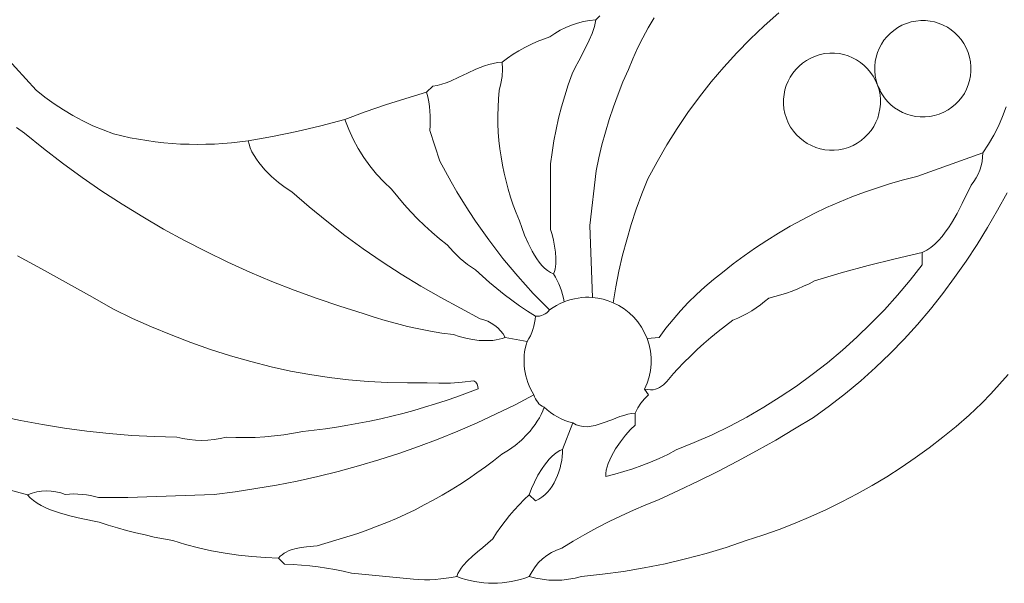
# Model space of a CAD drawing. Header units: inches. Extents: x 37.2 to 70.6, y 17.4 to 61.6.
# Tile 4 of 15: x 54.6 to 65.1, y 17.4 to 23.4. Entities that reach past the tile are written whole.
import ezdxf

# ---------------------------------------------------------------- set-up
doc = ezdxf.new("R2010")
doc.units = ezdxf.units.IN
doc.header["$MEASUREMENT"] = 0
doc.layers.add('10_CLOSED_AREAS', color=7, linetype='CONTINUOUS', lineweight=18)

msp = doc.modelspace()

# ---------------------------------------------------------------- linework, layer by layer
at = {"layer": '10_CLOSED_AREAS'}
for points in [[(61.37, 23.452), (61.306, 23.346), (61.246, 23.237), (61.19, 23.126), (61.139, 23.012), (61.092, 22.897), (61.034, 22.765), (60.981, 22.633), (60.932, 22.498), (60.887, 22.363), (60.846, 22.226), (60.808, 22.088), (60.775, 21.949), (60.746, 21.809), (60.678, 21.225), (60.708, 20.451), (60.765, 20.444), (60.821, 20.432), (60.876, 20.416), (60.93, 20.395), (60.958, 20.566), (60.991, 20.735), (61.03, 20.904), (61.074, 21.071), (61.123, 21.236), (61.177, 21.4), (61.237, 21.563), (61.302, 21.723), (61.4, 21.908), (61.505, 22.088), (61.615, 22.264), (61.732, 22.436), (61.855, 22.603), (61.983, 22.766), (62.117, 22.924), (62.257, 23.077), (62.402, 23.225), (62.552, 23.368), (62.707, 23.505)], [(62.707, 23.505), (62.552, 23.368), (62.402, 23.225), (62.257, 23.077), (62.117, 22.924), (61.983, 22.766), (61.855, 22.603), (61.732, 22.436), (61.615, 22.264), (61.505, 22.088), (61.4, 21.908), (61.302, 21.723), (61.237, 21.563), (61.177, 21.4), (61.123, 21.236), (61.074, 21.071), (61.03, 20.904), (60.991, 20.735), (60.958, 20.566), (60.93, 20.395), (60.991, 20.364), (61.048, 20.328), (61.102, 20.286), (61.15, 20.239), (61.194, 20.188), (61.233, 20.132), (61.266, 20.073), (61.293, 20.01), (61.422, 20.023), (61.496, 20.121), (61.573, 20.215), (61.653, 20.307), (61.736, 20.396), (61.823, 20.482), (61.913, 20.565), (62.006, 20.644), (62.102, 20.72), (62.218, 20.811), (62.336, 20.899), (62.456, 20.983), (62.578, 21.064), (62.703, 21.142), (62.83, 21.215), (62.958, 21.286), (63.089, 21.352), (63.221, 21.415), (63.355, 21.474), (63.491, 21.53), (63.628, 21.581), (63.767, 21.629), (63.907, 21.673), (64.048, 21.713), (64.191, 21.749), (64.899, 22.003), (64.96, 22.096), (65.016, 22.192), (65.067, 22.291), (65.111, 22.393), (65.15, 22.497)], [(54.397, 23.042), (54.731, 22.675), (54.825, 22.6), (54.923, 22.53), (55.023, 22.464), (55.126, 22.403), (55.231, 22.347), (55.34, 22.295), (55.45, 22.249), (55.563, 22.207), (55.651, 22.186), (55.741, 22.166), (55.83, 22.15), (55.92, 22.135), (56.01, 22.122), (56.101, 22.112), (56.191, 22.104), (56.282, 22.098), (56.373, 22.095), (56.464, 22.094), (56.555, 22.095), (56.646, 22.098), (56.737, 22.103), (56.828, 22.111), (56.918, 22.121), (57.009, 22.133), (57.271, 22.18), (57.531, 22.234), (57.79, 22.294), (58.048, 22.36), (58.264, 22.442), (58.483, 22.518), (58.703, 22.588), (58.925, 22.653), (58.992, 22.718), (59.04, 22.727), (59.087, 22.74), (59.134, 22.756), (59.18, 22.774), (59.272, 22.815), (59.363, 22.859), (59.454, 22.901), (59.5, 22.92), (59.546, 22.938), (59.593, 22.952), (59.64, 22.964), (59.688, 22.973), (59.736, 22.977), (59.795, 23.021), (59.855, 23.061), (59.917, 23.099), (59.98, 23.135), (60.045, 23.167), (60.112, 23.197), (60.179, 23.224), (60.248, 23.249), (60.303, 23.286), (60.361, 23.32), (60.421, 23.35), (60.482, 23.375), (60.546, 23.396), (60.61, 23.413), (60.676, 23.424), (60.743, 23.432), (60.787, 23.475)], [(60.787, 23.475), (60.743, 23.432), (60.736, 23.395), (60.727, 23.359), (60.702, 23.285), (60.671, 23.211), (60.636, 23.137), (60.559, 22.992), (60.522, 22.921), (60.488, 22.853), (60.446, 22.735), (60.408, 22.616), (60.374, 22.496), (60.343, 22.375), (60.316, 22.254), (60.292, 22.131), (60.273, 22.008), (60.257, 21.884), (60.257, 21.182), (60.273, 21.127), (60.288, 21.067), (60.3, 21.003), (60.31, 20.938), (60.314, 20.874), (60.313, 20.812), (60.31, 20.783), (60.304, 20.755), (60.297, 20.729), (60.288, 20.705), (60.309, 20.67), (60.328, 20.634), (60.345, 20.598), (60.361, 20.561), (60.374, 20.522), (60.385, 20.484), (60.394, 20.444), (60.402, 20.405), (60.438, 20.418), (60.476, 20.429), (60.514, 20.438), (60.552, 20.445), (60.591, 20.45), (60.63, 20.453), (60.669, 20.453), (60.708, 20.451), (60.678, 21.225), (60.746, 21.809), (60.775, 21.949), (60.808, 22.088), (60.846, 22.226), (60.887, 22.363), (60.932, 22.498), (60.981, 22.633), (61.034, 22.765), (61.092, 22.897), (61.139, 23.012), (61.19, 23.126), (61.246, 23.237), (61.306, 23.346), (61.37, 23.452)], [(54.518, 22.276), (54.606, 22.213), (54.808, 22.05), (55.015, 21.892), (55.225, 21.74), (55.438, 21.593), (55.655, 21.452), (55.876, 21.316), (56.099, 21.186), (56.326, 21.062), (56.556, 20.944), (56.789, 20.831), (57.025, 20.724), (57.263, 20.623), (57.504, 20.528), (57.748, 20.439), (57.994, 20.356), (58.242, 20.279), (58.361, 20.24), (58.48, 20.203), (58.6, 20.17), (58.721, 20.14), (58.843, 20.113), (58.966, 20.09), (59.089, 20.069), (59.212, 20.052), (59.276, 20.032), (59.345, 20.014), (59.417, 20), (59.49, 19.991), (59.564, 19.988), (59.636, 19.991), (59.671, 19.996), (59.705, 20.003), (59.737, 20.012), (59.769, 20.023), (59.746, 20.06), (59.719, 20.094), (59.689, 20.125), (59.656, 20.152), (59.62, 20.176), (59.582, 20.195), (59.541, 20.211), (59.499, 20.222), (59.076, 20.45), (58.863, 20.573), (58.653, 20.701), (58.448, 20.834), (58.245, 20.974), (58.047, 21.118), (57.853, 21.269), (57.662, 21.424), (57.476, 21.585), (57.407, 21.63), (57.333, 21.686), (57.259, 21.75), (57.188, 21.822), (57.155, 21.859), (57.124, 21.898), (57.096, 21.937), (57.071, 21.976), (57.049, 22.016), (57.031, 22.056), (57.018, 22.095), (57.009, 22.133), (56.918, 22.121), (56.828, 22.111), (56.737, 22.103), (56.646, 22.098), (56.555, 22.095), (56.464, 22.094), (56.373, 22.095), (56.282, 22.098), (56.191, 22.104), (56.101, 22.112), (56.01, 22.122), (55.92, 22.135), (55.83, 22.15), (55.741, 22.166), (55.651, 22.186), (55.563, 22.207), (55.45, 22.249), (55.34, 22.295), (55.231, 22.347), (55.126, 22.403), (55.023, 22.464), (54.923, 22.53), (54.825, 22.6), (54.731, 22.675), (54.397, 23.042)], [(65.15, 22.497), (65.111, 22.393), (65.067, 22.291), (65.016, 22.192), (64.96, 22.096), (64.899, 22.003), (64.897, 21.956), (64.891, 21.91), (64.882, 21.864), (64.868, 21.819), (64.85, 21.776), (64.829, 21.735), (64.803, 21.695), (64.775, 21.658), (64.676, 21.458), (64.622, 21.353), (64.562, 21.249), (64.53, 21.2), (64.496, 21.152), (64.461, 21.106), (64.423, 21.064), (64.383, 21.024), (64.341, 20.989), (64.297, 20.958), (64.249, 20.932), (64.249, 20.802), (64.119, 20.636), (63.984, 20.476), (63.843, 20.32), (63.697, 20.17), (63.546, 20.025), (63.391, 19.885), (63.231, 19.751), (63.066, 19.623), (62.897, 19.5), (62.724, 19.384), (62.547, 19.273), (62.366, 19.168), (62.181, 19.07), (61.992, 18.978), (61.8, 18.893), (61.605, 18.814), (61.515, 18.767), (61.423, 18.724), (61.33, 18.684), (61.236, 18.647), (61.141, 18.613), (61.044, 18.582), (60.947, 18.554), (60.849, 18.529), (60.849, 18.561), (60.854, 18.596), (60.863, 18.632), (60.876, 18.67), (60.892, 18.708), (60.911, 18.748), (60.955, 18.826), (61.006, 18.903), (61.06, 18.973), (61.114, 19.033), (61.165, 19.081), (61.165, 19.211), (61.126, 19.207), (61.086, 19.198), (61.044, 19.186), (61.001, 19.172), (60.913, 19.138), (60.823, 19.105), (60.778, 19.09), (60.734, 19.078), (60.691, 19.069), (60.649, 19.064), (60.608, 19.065), (60.569, 19.072), (60.532, 19.085), (60.514, 19.094), (60.497, 19.106), (60.386, 18.821), (60.384, 18.783), (60.381, 18.744), (60.376, 18.703), (60.368, 18.662), (60.358, 18.621), (60.345, 18.58), (60.331, 18.539), (60.314, 18.5), (60.295, 18.462), (60.273, 18.425), (60.25, 18.391), (60.223, 18.36), (60.195, 18.332), (60.164, 18.307), (60.131, 18.286), (60.095, 18.269), (60.028, 18.334), (59.972, 18.281), (59.918, 18.227), (59.865, 18.17), (59.815, 18.111), (59.767, 18.051), (59.721, 17.989), (59.677, 17.926), (59.635, 17.86), (59.584, 17.813), (59.53, 17.767), (59.473, 17.722), (59.418, 17.675), (59.365, 17.626), (59.318, 17.574), (59.297, 17.547), (59.278, 17.518), (59.262, 17.489), (59.249, 17.458), (59.297, 17.44), (59.344, 17.425), (59.393, 17.412), (59.441, 17.402), (59.49, 17.394), (59.54, 17.388), (59.589, 17.385), (59.639, 17.383), (59.688, 17.385), (59.738, 17.388), (59.787, 17.394), (59.836, 17.402), (59.885, 17.412), (59.933, 17.425), (59.981, 17.44), (60.028, 17.458), (60.057, 17.511), (60.09, 17.56), (60.128, 17.605), (60.17, 17.646), (60.216, 17.682), (60.266, 17.714), (60.319, 17.74), (60.376, 17.76), (60.5, 17.836), (60.626, 17.908), (60.754, 17.978), (60.884, 18.045), (61.014, 18.108), (61.147, 18.168), (61.281, 18.226), (61.416, 18.28), (61.63, 18.378), (61.843, 18.479), (62.054, 18.584), (62.263, 18.693), (62.47, 18.805), (62.675, 18.921), (62.878, 19.041), (63.079, 19.164), (63.254, 19.289), (63.423, 19.42), (63.588, 19.557), (63.748, 19.7), (63.903, 19.848), (64.053, 20.002), (64.197, 20.161), (64.336, 20.325), (64.468, 20.494), (64.596, 20.666), (64.719, 20.841), (64.837, 21.02), (64.949, 21.202), (65.057, 21.387), (65.159, 21.574)], [(54.005, 18.506), (54.639, 18.334), (54.688, 18.352), (54.739, 18.365), (54.79, 18.373), (54.841, 18.376), (54.893, 18.373), (54.944, 18.366), (54.995, 18.354), (55.044, 18.336), (55.089, 18.34), (55.135, 18.342), (55.18, 18.341), (55.225, 18.338), (55.27, 18.333), (55.314, 18.325), (55.359, 18.316), (55.402, 18.303), (55.559, 18.303), (55.714, 18.305), (56.024, 18.314), (56.332, 18.327), (56.642, 18.337), (56.867, 18.365), (57.091, 18.399), (57.314, 18.437), (57.536, 18.481), (57.756, 18.53), (57.976, 18.585), (58.194, 18.644), (58.41, 18.709), (58.625, 18.778), (58.838, 18.853), (59.05, 18.932), (59.259, 19.017), (59.467, 19.106), (59.673, 19.201), (59.876, 19.3), (60.078, 19.405), (60.058, 19.437), (60.041, 19.47), (60.025, 19.504), (60.012, 19.539), (60, 19.574), (59.991, 19.61), (59.983, 19.646), (59.977, 19.683), (59.973, 19.72), (59.972, 19.757), (59.972, 19.794), (59.974, 19.831), (59.978, 19.868), (59.985, 19.905), (59.993, 19.941), (60.004, 19.977), (59.769, 20.023), (59.737, 20.012), (59.705, 20.003), (59.671, 19.996), (59.636, 19.991), (59.564, 19.988), (59.49, 19.991), (59.417, 20), (59.345, 20.014), (59.276, 20.032), (59.212, 20.052), (59.089, 20.069), (58.966, 20.09), (58.843, 20.113), (58.721, 20.14), (58.6, 20.17), (58.48, 20.203), (58.361, 20.24), (58.242, 20.279), (57.994, 20.356), (57.748, 20.439), (57.504, 20.528), (57.263, 20.623), (57.025, 20.724), (56.789, 20.831), (56.556, 20.944), (56.326, 21.062), (56.099, 21.186), (55.876, 21.316), (55.655, 21.452), (55.438, 21.593), (55.225, 21.74), (55.015, 21.892), (54.808, 22.05), (54.606, 22.213), (54.518, 22.276)], [(65.159, 21.574), (65.057, 21.387), (64.949, 21.202), (64.837, 21.02), (64.719, 20.841), (64.596, 20.666), (64.468, 20.494), (64.336, 20.325), (64.197, 20.161), (64.053, 20.002), (63.903, 19.848), (63.748, 19.7), (63.588, 19.557), (63.423, 19.42), (63.254, 19.289), (63.079, 19.164), (62.878, 19.041), (62.675, 18.921), (62.47, 18.805), (62.263, 18.693), (62.054, 18.584), (61.843, 18.479), (61.63, 18.378), (61.416, 18.28), (61.281, 18.226), (61.147, 18.168), (61.014, 18.108), (60.884, 18.045), (60.754, 17.978), (60.626, 17.908), (60.5, 17.836), (60.376, 17.76), (60.319, 17.74), (60.266, 17.714), (60.216, 17.682), (60.17, 17.646), (60.128, 17.605), (60.09, 17.56), (60.057, 17.511), (60.028, 17.458), (60.097, 17.439), (60.167, 17.426), (60.237, 17.418), (60.308, 17.416), (60.379, 17.418), (60.449, 17.426), (60.519, 17.439), (60.587, 17.457), (60.814, 17.481), (61.039, 17.511), (61.263, 17.549), (61.486, 17.593), (61.707, 17.645), (61.926, 17.704), (62.144, 17.769), (62.359, 17.842), (62.536, 17.899), (62.71, 17.96), (62.882, 18.027), (63.052, 18.099), (63.22, 18.175), (63.386, 18.256), (63.549, 18.342), (63.709, 18.432), (63.867, 18.527), (64.022, 18.626), (64.174, 18.73), (64.323, 18.839), (64.469, 18.951), (64.612, 19.068), (64.752, 19.189), (64.888, 19.315), (64.985, 19.417), (65.08, 19.521), (65.173, 19.626)], [(54.53, 20.899), (54.789, 20.758), (55.047, 20.615), (55.305, 20.471), (55.561, 20.324), (55.765, 20.227), (55.971, 20.135), (56.18, 20.049), (56.391, 19.969), (56.604, 19.894), (56.819, 19.826), (57.036, 19.763), (57.255, 19.706), (57.462, 19.661), (57.669, 19.623), (57.878, 19.592), (58.087, 19.567), (58.297, 19.549), (58.508, 19.538), (58.719, 19.534), (58.93, 19.536), (59.056, 19.53), (59.182, 19.531), (59.308, 19.541), (59.433, 19.558), (59.453, 19.541), (59.467, 19.521), (59.475, 19.497), (59.477, 19.471), (59.363, 19.428), (59.249, 19.386), (59.134, 19.346), (59.019, 19.309), (58.903, 19.273), (58.787, 19.239), (58.669, 19.207), (58.552, 19.178), (58.434, 19.15), (58.315, 19.124), (58.196, 19.101), (58.077, 19.079), (57.957, 19.059), (57.837, 19.042), (57.717, 19.026), (57.596, 19.013), (57.494, 18.994), (57.392, 18.978), (57.29, 18.965), (57.187, 18.955), (57.084, 18.949), (56.981, 18.947), (56.877, 18.947), (56.774, 18.951), (56.708, 18.936), (56.642, 18.925), (56.575, 18.918), (56.508, 18.916), (56.441, 18.918), (56.374, 18.925), (56.307, 18.936), (56.241, 18.951), (55.999, 18.958), (55.757, 18.971), (55.516, 18.99), (55.276, 19.016), (55.036, 19.048), (54.798, 19.086), (54.561, 19.131), (54.325, 19.181)]]:
    msp.add_lwpolyline(points, dxfattribs=at)
for points in [[(60.488, 22.853), (60.522, 22.921), (60.559, 22.992), (60.636, 23.137), (60.671, 23.211), (60.702, 23.285), (60.727, 23.359), (60.736, 23.395), (60.743, 23.432), (60.676, 23.424), (60.61, 23.413), (60.546, 23.396), (60.482, 23.375), (60.421, 23.35), (60.361, 23.32), (60.303, 23.286), (60.248, 23.249), (60.179, 23.224), (60.112, 23.197), (60.045, 23.167), (59.98, 23.135), (59.917, 23.099), (59.855, 23.061), (59.795, 23.021), (59.736, 22.977), (59.739, 22.9), (59.735, 22.823), (59.723, 22.746), (59.704, 22.671), (59.697, 22.582), (59.692, 22.492), (59.69, 22.403), (59.691, 22.314), (59.695, 22.225), (59.702, 22.136), (59.712, 22.048), (59.724, 21.959), (59.739, 21.872), (59.757, 21.784), (59.778, 21.698), (59.801, 21.612), (59.827, 21.526), (59.856, 21.442), (59.888, 21.358), (59.922, 21.275), (59.946, 21.202), (59.977, 21.119), (60.014, 21.033), (60.058, 20.947), (60.082, 20.906), (60.107, 20.866), (60.134, 20.83), (60.163, 20.796), (60.192, 20.766), (60.223, 20.74), (60.255, 20.72), (60.288, 20.705), (60.297, 20.729), (60.304, 20.755), (60.31, 20.783), (60.313, 20.812), (60.314, 20.874), (60.31, 20.938), (60.3, 21.003), (60.288, 21.067), (60.273, 21.127), (60.257, 21.182), (60.257, 21.884), (60.273, 22.008), (60.292, 22.131), (60.316, 22.254), (60.343, 22.375), (60.374, 22.496), (60.408, 22.616), (60.446, 22.735)], [(63.769, 22.73), (63.753, 22.78), (63.743, 22.831), (63.738, 22.882), (63.739, 22.933), (63.744, 22.983), (63.754, 23.032), (63.768, 23.079), (63.787, 23.125), (63.81, 23.169), (63.837, 23.211), (63.869, 23.25), (63.904, 23.286), (63.943, 23.318), (63.985, 23.347), (64.031, 23.372), (64.079, 23.392), (64.13, 23.408), (64.181, 23.418), (64.232, 23.423), (64.283, 23.423), (64.332, 23.417), (64.381, 23.408), (64.429, 23.393), (64.475, 23.374), (64.519, 23.351), (64.56, 23.324), (64.599, 23.292), (64.635, 23.257), (64.668, 23.219), (64.697, 23.176), (64.721, 23.131), (64.742, 23.082), (64.757, 23.031), (64.767, 22.98), (64.772, 22.929), (64.772, 22.879), (64.767, 22.829), (64.757, 22.78), (64.743, 22.732), (64.724, 22.686), (64.701, 22.642), (64.673, 22.601), (64.642, 22.562), (64.607, 22.526), (64.568, 22.493), (64.526, 22.465), (64.48, 22.44), (64.432, 22.419), (64.381, 22.404), (64.33, 22.394), (64.279, 22.389), (64.228, 22.389), (64.178, 22.394), (64.129, 22.404), (64.082, 22.418), (64.036, 22.437), (63.992, 22.46), (63.951, 22.488), (63.912, 22.519), (63.876, 22.554), (63.843, 22.593), (63.814, 22.635), (63.789, 22.681), (63.769, 22.73), (63.785, 22.679), (63.795, 22.627), (63.8, 22.576), (63.799, 22.525), (63.794, 22.475), (63.784, 22.425), (63.77, 22.377), (63.751, 22.331), (63.727, 22.287), (63.7, 22.245), (63.668, 22.206), (63.633, 22.17), (63.594, 22.137), (63.551, 22.108), (63.505, 22.083), (63.456, 22.062), (63.405, 22.047), (63.354, 22.037), (63.303, 22.032), (63.252, 22.032), (63.201, 22.037), (63.152, 22.047), (63.104, 22.062), (63.058, 22.081), (63.014, 22.104), (62.972, 22.131), (62.933, 22.163), (62.897, 22.198), (62.864, 22.237), (62.835, 22.28), (62.81, 22.326), (62.789, 22.375), (62.774, 22.426), (62.763, 22.477), (62.759, 22.529), (62.759, 22.58), (62.764, 22.63), (62.774, 22.679), (62.788, 22.727), (62.807, 22.773), (62.831, 22.817), (62.858, 22.859), (62.89, 22.898), (62.925, 22.935), (62.964, 22.967), (63.007, 22.996), (63.053, 23.021), (63.102, 23.042), (63.153, 23.058), (63.204, 23.068), (63.255, 23.073), (63.306, 23.073), (63.357, 23.068), (63.406, 23.058), (63.454, 23.043), (63.5, 23.024), (63.544, 23.001), (63.586, 22.973), (63.625, 22.942), (63.661, 22.906), (63.694, 22.867), (63.723, 22.825), (63.748, 22.779)], [(64.079, 23.392), (64.031, 23.372), (63.985, 23.347), (63.943, 23.318), (63.904, 23.286), (63.869, 23.25), (63.837, 23.211), (63.81, 23.169), (63.787, 23.125), (63.768, 23.079), (63.754, 23.032), (63.744, 22.983), (63.739, 22.933), (63.738, 22.882), (63.743, 22.831), (63.753, 22.78), (63.769, 22.73), (63.795, 22.679), (63.769, 22.73), (63.789, 22.681), (63.814, 22.635), (63.843, 22.593), (63.876, 22.554), (63.912, 22.519), (63.951, 22.488), (63.992, 22.46), (64.036, 22.437), (64.082, 22.418), (64.129, 22.404), (64.178, 22.394), (64.228, 22.389), (64.279, 22.389), (64.33, 22.394), (64.381, 22.404), (64.432, 22.419), (64.48, 22.44), (64.526, 22.465), (64.568, 22.493), (64.607, 22.526), (64.642, 22.562), (64.673, 22.601), (64.701, 22.642), (64.724, 22.686), (64.743, 22.732), (64.757, 22.78), (64.767, 22.829), (64.772, 22.879), (64.772, 22.929), (64.767, 22.98), (64.757, 23.031), (64.742, 23.082), (64.721, 23.131), (64.697, 23.176), (64.668, 23.219), (64.635, 23.257), (64.599, 23.292), (64.56, 23.324), (64.519, 23.351), (64.475, 23.374), (64.429, 23.393), (64.381, 23.408), (64.332, 23.417), (64.283, 23.423), (64.232, 23.423), (64.181, 23.418), (64.13, 23.408)], [(63.795, 22.679), (63.769, 22.73), (63.748, 22.779), (63.723, 22.825), (63.694, 22.867), (63.661, 22.906), (63.625, 22.942), (63.586, 22.973), (63.544, 23.001), (63.5, 23.024), (63.454, 23.043), (63.406, 23.058), (63.357, 23.068), (63.306, 23.073), (63.255, 23.073), (63.204, 23.068), (63.153, 23.058), (63.102, 23.042), (63.053, 23.021), (63.007, 22.996), (62.964, 22.967), (62.925, 22.935), (62.89, 22.898), (62.858, 22.859), (62.831, 22.817), (62.807, 22.773), (62.788, 22.727), (62.774, 22.679), (62.764, 22.63), (62.759, 22.58), (62.759, 22.529), (62.763, 22.477), (62.774, 22.426), (62.789, 22.375), (62.81, 22.326), (62.835, 22.28), (62.864, 22.237), (62.897, 22.198), (62.933, 22.163), (62.972, 22.131), (63.014, 22.104), (63.058, 22.081), (63.104, 22.062), (63.152, 22.047), (63.201, 22.037), (63.252, 22.032), (63.303, 22.032), (63.354, 22.037), (63.405, 22.047), (63.456, 22.062), (63.505, 22.083), (63.551, 22.108), (63.594, 22.137), (63.633, 22.17), (63.668, 22.206), (63.7, 22.245), (63.727, 22.287), (63.751, 22.331), (63.77, 22.377), (63.784, 22.425), (63.794, 22.475), (63.799, 22.525), (63.8, 22.576), (63.795, 22.627), (63.785, 22.679), (63.769, 22.73)], [(59.068, 21.913), (59.126, 21.802), (59.187, 21.693), (59.249, 21.586), (59.314, 21.48), (59.381, 21.375), (59.45, 21.271), (59.52, 21.169), (59.593, 21.068), (59.668, 20.969), (59.745, 20.871), (59.824, 20.775), (59.904, 20.68), (59.987, 20.587), (60.071, 20.495), (60.158, 20.406), (60.246, 20.317), (60.283, 20.343), (60.321, 20.366), (60.361, 20.387), (60.402, 20.405), (60.394, 20.444), (60.385, 20.484), (60.374, 20.522), (60.361, 20.561), (60.345, 20.598), (60.328, 20.634), (60.309, 20.67), (60.288, 20.705), (60.255, 20.72), (60.223, 20.74), (60.192, 20.766), (60.163, 20.796), (60.134, 20.83), (60.107, 20.866), (60.082, 20.906), (60.058, 20.947), (60.014, 21.033), (59.977, 21.119), (59.946, 21.202), (59.922, 21.275), (59.888, 21.358), (59.856, 21.442), (59.827, 21.526), (59.801, 21.612), (59.778, 21.698), (59.757, 21.784), (59.739, 21.872), (59.724, 21.959), (59.712, 22.048), (59.702, 22.136), (59.695, 22.225), (59.691, 22.314), (59.69, 22.403), (59.692, 22.492), (59.697, 22.582), (59.704, 22.671), (59.723, 22.746), (59.735, 22.823), (59.739, 22.9), (59.736, 22.977), (59.688, 22.973), (59.64, 22.964), (59.593, 22.952), (59.546, 22.938), (59.5, 22.92), (59.454, 22.901), (59.363, 22.859), (59.272, 22.815), (59.18, 22.774), (59.134, 22.756), (59.087, 22.74), (59.04, 22.727), (58.992, 22.718), (58.925, 22.653), (58.937, 22.603), (58.947, 22.552), (58.955, 22.501), (58.96, 22.45), (58.964, 22.399), (58.964, 22.348), (58.963, 22.296), (58.959, 22.245)], [(60.246, 20.317), (60.158, 20.406), (60.071, 20.495), (59.987, 20.587), (59.904, 20.68), (59.824, 20.775), (59.745, 20.871), (59.668, 20.969), (59.593, 21.068), (59.52, 21.169), (59.45, 21.271), (59.381, 21.375), (59.314, 21.48), (59.249, 21.586), (59.187, 21.693), (59.126, 21.802), (59.068, 21.913), (58.959, 22.245), (58.963, 22.296), (58.964, 22.348), (58.964, 22.399), (58.96, 22.45), (58.955, 22.501), (58.947, 22.552), (58.937, 22.603), (58.925, 22.653), (58.703, 22.588), (58.483, 22.518), (58.264, 22.442), (58.048, 22.36), (58.088, 22.254), (58.136, 22.15), (58.189, 22.051), (58.25, 21.955), (58.316, 21.863), (58.388, 21.775), (58.465, 21.692), (58.549, 21.614), (58.615, 21.531), (58.683, 21.45), (58.754, 21.372), (58.827, 21.296), (58.903, 21.222), (58.981, 21.151), (59.062, 21.082), (59.145, 21.015), (59.213, 20.94), (59.287, 20.871), (59.365, 20.806), (59.449, 20.748), (59.524, 20.679), (59.601, 20.612), (59.679, 20.547), (59.759, 20.483), (59.84, 20.422), (59.923, 20.363), (60.008, 20.305), (60.093, 20.25), (60.115, 20.249), (60.137, 20.251), (60.158, 20.256), (60.178, 20.264), (60.198, 20.274), (60.215, 20.286), (60.231, 20.301)], [(59.499, 20.222), (59.541, 20.211), (59.582, 20.195), (59.62, 20.176), (59.656, 20.152), (59.689, 20.125), (59.719, 20.094), (59.746, 20.06), (59.769, 20.023), (60.004, 19.977), (60.023, 20.009), (60.039, 20.041), (60.054, 20.074), (60.066, 20.108), (60.076, 20.143), (60.084, 20.178), (60.09, 20.214), (60.093, 20.25), (60.008, 20.305), (59.923, 20.363), (59.84, 20.422), (59.759, 20.483), (59.679, 20.547), (59.601, 20.612), (59.524, 20.679), (59.449, 20.748), (59.365, 20.806), (59.287, 20.871), (59.213, 20.94), (59.145, 21.015), (59.062, 21.082), (58.981, 21.151), (58.903, 21.222), (58.827, 21.296), (58.754, 21.372), (58.683, 21.45), (58.615, 21.531), (58.549, 21.614), (58.465, 21.692), (58.388, 21.775), (58.316, 21.863), (58.25, 21.955), (58.189, 22.051), (58.136, 22.15), (58.088, 22.254), (58.048, 22.36), (57.79, 22.294), (57.531, 22.234), (57.271, 22.18), (57.009, 22.133), (57.018, 22.095), (57.031, 22.056), (57.049, 22.016), (57.071, 21.976), (57.096, 21.937), (57.124, 21.898), (57.155, 21.859), (57.188, 21.822), (57.259, 21.75), (57.333, 21.686), (57.407, 21.63), (57.476, 21.585), (57.662, 21.424), (57.853, 21.269), (58.047, 21.118), (58.245, 20.974), (58.448, 20.834), (58.653, 20.701), (58.863, 20.573), (59.076, 20.45)], [(64.775, 21.658), (64.803, 21.695), (64.829, 21.735), (64.85, 21.776), (64.868, 21.819), (64.882, 21.864), (64.891, 21.91), (64.897, 21.956), (64.899, 22.003), (64.191, 21.749), (64.048, 21.713), (63.907, 21.673), (63.767, 21.629), (63.628, 21.581), (63.491, 21.53), (63.355, 21.474), (63.221, 21.415), (63.089, 21.352), (62.958, 21.286), (62.83, 21.215), (62.703, 21.142), (62.578, 21.064), (62.456, 20.983), (62.336, 20.899), (62.218, 20.811), (62.102, 20.72), (62.006, 20.644), (61.913, 20.565), (61.823, 20.482), (61.736, 20.396), (61.653, 20.307), (61.573, 20.215), (61.496, 20.121), (61.422, 20.023), (61.293, 20.01), (61.315, 19.943), (61.329, 19.875), (61.336, 19.806), (61.336, 19.736), (61.329, 19.667), (61.315, 19.599), (61.294, 19.533), (61.266, 19.468), (61.3, 19.462), (61.33, 19.46), (61.358, 19.461), (61.383, 19.466), (61.406, 19.474), (61.428, 19.485), (61.448, 19.498), (61.468, 19.513), (61.504, 19.55), (61.54, 19.591), (61.577, 19.636), (61.619, 19.681), (61.687, 19.752), (61.758, 19.822), (61.83, 19.891), (61.904, 19.957), (61.979, 20.022), (62.055, 20.085), (62.134, 20.147), (62.213, 20.206), (62.266, 20.229), (62.317, 20.253), (62.368, 20.28), (62.417, 20.309), (62.465, 20.34), (62.511, 20.373), (62.556, 20.408), (62.6, 20.445), (62.664, 20.46), (62.728, 20.478), (62.79, 20.498), (62.853, 20.52), (62.914, 20.544), (62.974, 20.571), (63.034, 20.599), (63.092, 20.63), (63.379, 20.715), (63.667, 20.794), (63.957, 20.866), (64.249, 20.932), (64.297, 20.958), (64.341, 20.989), (64.383, 21.024), (64.423, 21.064), (64.461, 21.106), (64.496, 21.152), (64.53, 21.2), (64.562, 21.249), (64.622, 21.353), (64.676, 21.458)], [(64.249, 20.802), (64.249, 20.932), (63.957, 20.866), (63.667, 20.794), (63.379, 20.715), (63.092, 20.63), (63.034, 20.599), (62.974, 20.571), (62.914, 20.544), (62.853, 20.52), (62.79, 20.498), (62.728, 20.478), (62.664, 20.46), (62.6, 20.445), (62.556, 20.408), (62.511, 20.373), (62.465, 20.34), (62.417, 20.309), (62.368, 20.28), (62.317, 20.253), (62.266, 20.229), (62.213, 20.206), (62.134, 20.147), (62.055, 20.085), (61.979, 20.022), (61.904, 19.957), (61.83, 19.891), (61.758, 19.822), (61.687, 19.752), (61.619, 19.681), (61.577, 19.636), (61.54, 19.591), (61.504, 19.55), (61.468, 19.513), (61.448, 19.498), (61.428, 19.485), (61.406, 19.474), (61.383, 19.466), (61.358, 19.461), (61.33, 19.46), (61.3, 19.462), (61.266, 19.468), (61.31, 19.406), (61.264, 19.364), (61.225, 19.318), (61.192, 19.266), (61.165, 19.211), (61.165, 19.081), (61.114, 19.033), (61.06, 18.973), (61.006, 18.903), (60.955, 18.826), (60.911, 18.748), (60.892, 18.708), (60.876, 18.67), (60.863, 18.632), (60.854, 18.596), (60.849, 18.561), (60.849, 18.529), (60.947, 18.554), (61.044, 18.582), (61.141, 18.613), (61.236, 18.647), (61.33, 18.684), (61.423, 18.724), (61.515, 18.767), (61.605, 18.814), (61.8, 18.893), (61.992, 18.978), (62.181, 19.07), (62.366, 19.168), (62.547, 19.273), (62.724, 19.384), (62.897, 19.5), (63.066, 19.623), (63.231, 19.751), (63.391, 19.885), (63.546, 20.025), (63.697, 20.17), (63.843, 20.32), (63.984, 20.476), (64.119, 20.636)], [(60.004, 19.977), (59.993, 19.941), (59.985, 19.905), (59.978, 19.868), (59.974, 19.831), (59.972, 19.794), (59.972, 19.757), (59.973, 19.72), (59.977, 19.683), (59.983, 19.646), (59.991, 19.61), (60, 19.574), (60.012, 19.539), (60.025, 19.504), (60.041, 19.47), (60.058, 19.437), (60.078, 19.405), (60.085, 19.383), (60.094, 19.363), (60.105, 19.344), (60.118, 19.327), (60.132, 19.311), (60.149, 19.296), (60.167, 19.284), (60.186, 19.273), (60.22, 19.244), (60.255, 19.216), (60.292, 19.192), (60.33, 19.169), (60.37, 19.149), (60.411, 19.132), (60.453, 19.118), (60.497, 19.106), (60.514, 19.094), (60.532, 19.085), (60.569, 19.072), (60.608, 19.065), (60.649, 19.064), (60.691, 19.069), (60.734, 19.078), (60.778, 19.09), (60.823, 19.105), (60.913, 19.138), (61.001, 19.172), (61.044, 19.186), (61.086, 19.198), (61.126, 19.207), (61.165, 19.211), (61.192, 19.266), (61.225, 19.318), (61.264, 19.364), (61.31, 19.406), (61.266, 19.468), (61.294, 19.533), (61.315, 19.599), (61.329, 19.667), (61.336, 19.736), (61.336, 19.806), (61.329, 19.875), (61.315, 19.943), (61.293, 20.01), (61.266, 20.073), (61.233, 20.132), (61.194, 20.188), (61.15, 20.239), (61.102, 20.286), (61.048, 20.328), (60.991, 20.364), (60.93, 20.395), (60.876, 20.416), (60.821, 20.432), (60.765, 20.444), (60.708, 20.451), (60.669, 20.453), (60.63, 20.453), (60.591, 20.45), (60.552, 20.445), (60.514, 20.438), (60.476, 20.429), (60.438, 20.418), (60.402, 20.405), (60.361, 20.387), (60.321, 20.366), (60.283, 20.343), (60.246, 20.317), (60.231, 20.301), (60.215, 20.286), (60.198, 20.274), (60.178, 20.264), (60.158, 20.256), (60.137, 20.251), (60.115, 20.249), (60.093, 20.25), (60.09, 20.214), (60.084, 20.178), (60.076, 20.143), (60.066, 20.108), (60.054, 20.074), (60.039, 20.041), (60.023, 20.009)], [(60.078, 19.405), (59.876, 19.3), (59.673, 19.201), (59.467, 19.106), (59.259, 19.017), (59.05, 18.932), (58.838, 18.853), (58.625, 18.778), (58.41, 18.709), (58.194, 18.644), (57.976, 18.585), (57.756, 18.53), (57.536, 18.481), (57.314, 18.437), (57.091, 18.399), (56.867, 18.365), (56.642, 18.337), (56.332, 18.327), (56.024, 18.314), (55.714, 18.305), (55.559, 18.303), (55.402, 18.303), (55.359, 18.316), (55.314, 18.325), (55.27, 18.333), (55.225, 18.338), (55.18, 18.341), (55.135, 18.342), (55.089, 18.34), (55.044, 18.336), (54.995, 18.354), (54.944, 18.366), (54.893, 18.373), (54.841, 18.376), (54.79, 18.373), (54.739, 18.365), (54.688, 18.352), (54.639, 18.334), (54.667, 18.302), (54.702, 18.271), (54.742, 18.243), (54.786, 18.218), (54.834, 18.194), (54.885, 18.173), (54.938, 18.153), (54.993, 18.136), (55.106, 18.105), (55.216, 18.079), (55.409, 18.04), (55.506, 18.008), (55.604, 17.979), (55.702, 17.951), (55.801, 17.925), (55.9, 17.902), (55.999, 17.88), (56.1, 17.861), (56.2, 17.844), (56.335, 17.8), (56.474, 17.763), (56.616, 17.732), (56.76, 17.707), (56.905, 17.686), (57.049, 17.671), (57.193, 17.66), (57.334, 17.653), (57.352, 17.673), (57.373, 17.69), (57.395, 17.706), (57.418, 17.719), (57.443, 17.731), (57.469, 17.741), (57.523, 17.757), (57.579, 17.768), (57.636, 17.775), (57.748, 17.785), (58.187, 17.919), (58.292, 17.956), (58.395, 17.995), (58.498, 18.036), (58.6, 18.08), (58.701, 18.126), (58.801, 18.173), (58.899, 18.224), (58.997, 18.276), (59.093, 18.33), (59.188, 18.387), (59.282, 18.445), (59.375, 18.506), (59.466, 18.568), (59.556, 18.633), (59.645, 18.699), (59.732, 18.768), (59.804, 18.812), (59.875, 18.863), (59.943, 18.921), (60.006, 18.983), (60.036, 19.016), (60.064, 19.051), (60.09, 19.086), (60.114, 19.122), (60.136, 19.159), (60.156, 19.196), (60.172, 19.234), (60.186, 19.273), (60.167, 19.284), (60.149, 19.296), (60.132, 19.311), (60.118, 19.327), (60.105, 19.344), (60.094, 19.363), (60.085, 19.383)], [(60.028, 18.334), (60.051, 18.399), (60.083, 18.47), (60.121, 18.544), (60.165, 18.616), (60.19, 18.651), (60.215, 18.684), (60.242, 18.715), (60.269, 18.743), (60.297, 18.768), (60.326, 18.79), (60.356, 18.808), (60.386, 18.821), (60.497, 19.106), (60.453, 19.118), (60.411, 19.132), (60.37, 19.149), (60.33, 19.169), (60.292, 19.192), (60.255, 19.216), (60.22, 19.244), (60.186, 19.273), (60.172, 19.234), (60.156, 19.196), (60.136, 19.159), (60.114, 19.122), (60.09, 19.086), (60.064, 19.051), (60.036, 19.016), (60.006, 18.983), (59.943, 18.921), (59.875, 18.863), (59.804, 18.812), (59.732, 18.768), (59.645, 18.699), (59.556, 18.633), (59.466, 18.568), (59.375, 18.506), (59.282, 18.445), (59.188, 18.387), (59.093, 18.33), (58.997, 18.276), (58.899, 18.224), (58.801, 18.173), (58.701, 18.126), (58.6, 18.08), (58.498, 18.036), (58.395, 17.995), (58.292, 17.956), (58.187, 17.919), (57.748, 17.785), (57.636, 17.775), (57.579, 17.768), (57.523, 17.757), (57.469, 17.741), (57.443, 17.731), (57.418, 17.719), (57.395, 17.706), (57.373, 17.69), (57.352, 17.673), (57.334, 17.653), (57.4, 17.588), (57.49, 17.584), (57.581, 17.578), (57.671, 17.57), (57.761, 17.559), (57.851, 17.546), (57.94, 17.531), (58.029, 17.513), (58.118, 17.493), (58.785, 17.426), (58.843, 17.423), (58.901, 17.422), (58.96, 17.422), (59.018, 17.425), (59.076, 17.43), (59.134, 17.437), (59.192, 17.447), (59.249, 17.458), (59.262, 17.489), (59.278, 17.518), (59.297, 17.547), (59.318, 17.574), (59.365, 17.626), (59.418, 17.675), (59.473, 17.722), (59.53, 17.767), (59.584, 17.813), (59.635, 17.86), (59.677, 17.926), (59.721, 17.989), (59.767, 18.051), (59.815, 18.111), (59.865, 18.17), (59.918, 18.227), (59.972, 18.281)], [(60.386, 18.821), (60.356, 18.808), (60.326, 18.79), (60.297, 18.768), (60.269, 18.743), (60.242, 18.715), (60.215, 18.684), (60.19, 18.651), (60.165, 18.616), (60.121, 18.544), (60.083, 18.47), (60.051, 18.399), (60.028, 18.334), (60.095, 18.269), (60.131, 18.286), (60.164, 18.307), (60.195, 18.332), (60.223, 18.36), (60.25, 18.391), (60.273, 18.425), (60.295, 18.462), (60.314, 18.5), (60.331, 18.539), (60.345, 18.58), (60.358, 18.621), (60.368, 18.662), (60.376, 18.703), (60.381, 18.744), (60.384, 18.783)]]:
    msp.add_lwpolyline(points, close=True, dxfattribs=at)

doc.saveas('drawing.dxf')
